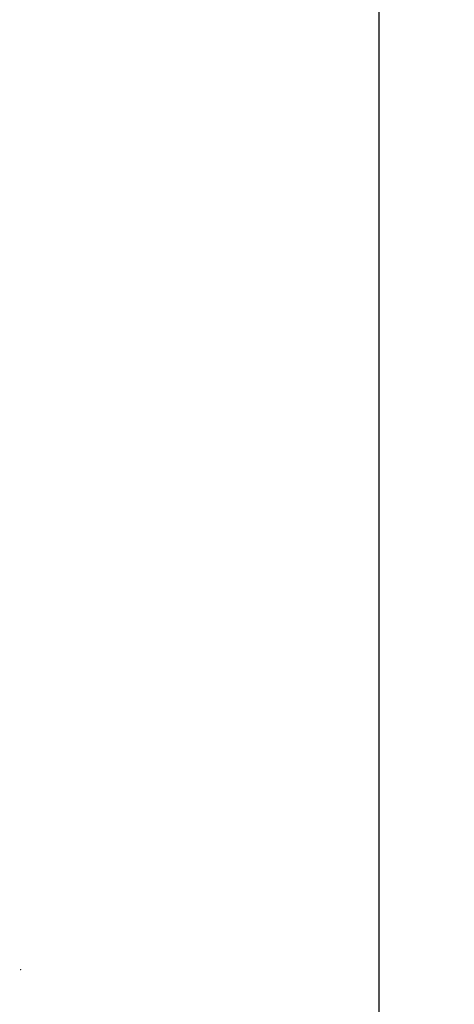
# Model space of a CAD drawing. Header units: feet. Extents: x 850675 to 1077306, y 463961 to 606658.
# Tile 62 of 77: x 947924 to 950437, y 566951 to 572645. Entities that reach past the tile are written whole.
import ezdxf

# ---------------------------------------------------------------- set-up
doc = ezdxf.new("R2010")
doc.units = ezdxf.units.FT
doc.header["$MEASUREMENT"] = 0
doc.header["$XCLIPFRAME"] = 0
doc.header["$PDSIZE"] = 100
doc.linetypes.add('DASHED', pattern=[0.75, 0.5, -0.25])
doc.layers.add('MATCHLINE', color=7, linetype='DASHED')
doc.layers.add('POINTS8', color=7, linetype='Continuous')
doc.layers.add('MrSID', color=251, linetype='Continuous', transparency=0.2)
picture_1 = doc.add_image_def('image8.sid', size_in_pixel=(6313, 6971))
picture_2 = doc.add_image_def('image11.jpg', size_in_pixel=(1570, 944))

msp = doc.modelspace()

# ---------------------------------------------------------------- linework, layer by layer
at = {"layer": 'MATCHLINE', "color": 1, "const_width": 1, "flags": 128}
msp.add_lwpolyline([(963828.314, 569339.2561), (899094.3378, 569339.2561)], dxfattribs=at)
at = {"layer": 'POINTS8', "color": 250, "linetype": 'Continuous', "lineweight": 0, "transparency": 33554687}
msp.add_point((947928.7579, 567151.2974, -26.5524), dxfattribs=at)

# ---------------------------------------------------------------- pictures from other files: only their frames are drawn
at = {"layer": 'MrSID'}
image = msp.add_image(picture_2, insert=(851552.7296, 463961.3689), size_in_units=(225757.9943, 135742.3864), rotation=0.370518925, dxfattribs=at)
image.dxf.flags = 7
image = msp.add_image(picture_1, insert=(943713.7971, 561212.1411), size_in_units=(20711.9423, 22870.7349), dxfattribs=at)
image.set_boundary_path([(45.7153, -0.5), (1915.534644, 6970.5)])

doc.saveas('drawing.dxf')
